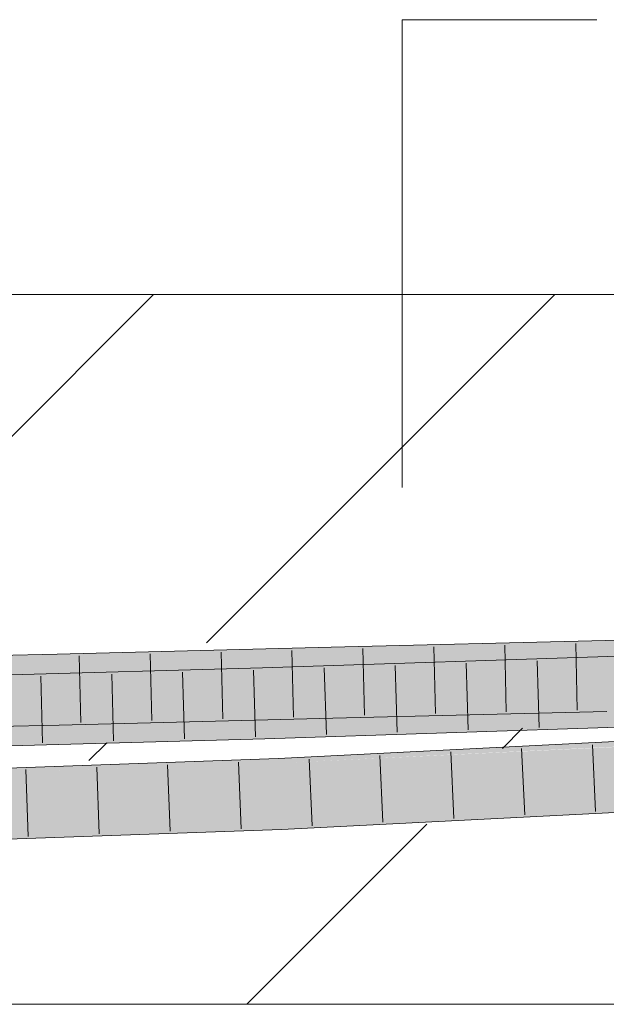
# Model space of a CAD drawing. Extents: x -620 to 3480, y 62 to 1102.
# Tile 166 of 256: x 211.13 to 213.2, y 736.44 to 739.91. Entities that reach past the tile are written whole.
import ezdxf
from ezdxf.lldxf.tags import DXFTag

# ---------------------------------------------------------------- set-up
doc = ezdxf.new("R2010")
doc.units = 0
doc.layers.get('0').update_dxf_attribs({"lineweight": 13})
doc.layers.add('E_Detail_Linie_Text_Bem', color=7, linetype='Continuous', lineweight=13)
for name, color, linetype, lineweight, true_color in [('E_Detail_Wandschraffur', 7, 'Continuous', 5, 0xc0c0c0), ('E_Leerrohr 25-A06G9STU8I', 7, 'Continuous', 9, 0xff8000), ('E_Leerrohr 25-Shading', 7, 'Continuous', 9, 0xff8000)]:
    doc.layers.add(name, color=color, linetype=linetype, lineweight=lineweight, true_color=true_color)
tags = doc.linetypes.add('fein_strichliert', pattern=[4, 1, -2, 1]).pattern_tags.tags
tags[8:9] = [DXFTag(74, 4), DXFTag(75, 0), DXFTag(340, '0'), DXFTag(46, 0.0), DXFTag(50, 0.0), DXFTag(44, 0.0), DXFTag(45, 0.0)]
tags[6:7] = [DXFTag(74, 4), DXFTag(75, 0), DXFTag(340, '0'), DXFTag(46, 0.0), DXFTag(50, 0.0), DXFTag(44, 0.0), DXFTag(45, 0.0)]
tags[4:5] = [DXFTag(74, 4), DXFTag(75, 0), DXFTag(340, '0'), DXFTag(46, 0.0), DXFTag(50, 0.0), DXFTag(44, 0.0), DXFTag(45, 0.0)]

# ---------------------------------------------------------------- blocks, each defined once
blk = doc.blocks.new('Shading-A06G9SG38I', base_point=(178.739, 735.4243))
at = {"layer": 'E_Leerrohr 25-Shading', "color": 43, "true_color": 0xd7ab7f}
for points in [[(213.6467, 737.7301), (213.1917, 737.7211), (213.6431, 737.7106), (213.1925, 737.6845)], [(212.226, 737.6611), (212.2251, 737.6978), (211.2612, 737.6368), (211.2603, 737.6735)], [(213.1925, 737.6845), (213.1917, 737.7211), (212.226, 737.6611), (212.2251, 737.6978)], [(213.394, 737.6885), (213.643, 737.7102), (213.1925, 737.6845), (213.6431, 737.7106)], [(211.2612, 737.6368), (211.2603, 737.6735), (210.3084, 737.6152), (210.3077, 737.6519)], [(213.7566, 737.6837), (211.9838, 737.625), (213.7555, 737.6772), (211.9849, 737.5884)], [(213.5427, 737.64), (213.7526, 737.6616), (211.9849, 737.5884), (213.7555, 737.6772)], [(211.9849, 737.5884), (211.9838, 737.625), (209.7162, 737.5266), (209.7155, 737.5632)], [(212.2309, 737.4642), (212.2304, 737.4844), (211.2655, 737.4573), (211.2654, 737.4601)], [(213.1599, 737.4703), (213.1972, 737.4712), (212.2304, 737.4844), (213.1964, 737.5078)], [(213.1599, 737.4703), (212.2304, 737.4844), (212.2309, 737.4642)], [(211.04, 737.455), (210.8771, 737.4431), (211.2663, 737.4235), (210.8781, 737.4147)], [(211.0955, 737.4563), (211.04, 737.455), (211.2655, 737.4573), (211.2663, 737.4235)], [(211.2654, 737.4601), (211.0955, 737.4563), (211.2655, 737.4573)], [(211.2663, 737.4235), (212.2313, 737.4478), (211.2655, 737.4573), (212.2309, 737.4642)], [(213.5647, 737.4638), (211.9902, 737.4117), (213.565, 737.4638), (213.6198, 737.4611)], [(211.9906, 737.3999), (213.6306, 737.4606), (211.9902, 737.4117), (213.6198, 737.4611)], [(213.6306, 737.4606), (211.9906, 737.3999), (213.6488, 737.4597), (211.9913, 737.3751)], [(213.6488, 737.4597), (211.9913, 737.3751), (214.0091, 737.4419)], [(212.2313, 737.4478), (213.1599, 737.4703), (212.2309, 737.4642)], [(211.9906, 737.3999), (211.9902, 737.4117), (209.7198, 737.332), (209.7195, 737.3499)], [(209.7202, 737.3132), (211.9913, 737.3751), (209.7198, 737.332), (211.9906, 737.3999)], [(212.0398, 737.2899), (213.8234, 737.3763), (213.708, 737.3743), (213.8233, 737.3779)], [(213.7081, 737.3743), (213.8232, 737.3796), (212.8932, 737.3489), (213.8223, 737.3964)], [(212.0395, 737.2981), (213.7081, 737.3743), (212.0392, 737.3054), (212.8932, 737.3489)], [(212.0398, 737.2899), (213.708, 737.3743), (212.0395, 737.2981)], [(212.0398, 737.2899), (212.0401, 737.2844), (213.8234, 737.3747), (213.8239, 737.3651)], [(212.0401, 737.2844), (212.0408, 737.2687), (213.8239, 737.3651), (213.8242, 737.3598)], [(210.5835, 737.2513), (212.0395, 737.2981), (210.4811, 737.2505), (212.0392, 737.3054)], [(211.0859, 737.2574), (212.0398, 737.2899), (210.5835, 737.2513), (212.0395, 737.2981)], [(212.0401, 737.2844), (212.0398, 737.2899), (211.187, 737.2574), (211.0215, 737.2552)], [(211.187, 737.2574), (212.0408, 737.2687), (212.0401, 737.2844)], [(210.4815, 737.235), (211.187, 737.2574), (210.4814, 737.2368), (211.0215, 737.2552)], [(210.4818, 737.2244), (212.0368, 737.2687), (210.4815, 737.235), (211.187, 737.2574)], [(211.9139, 737.2652), (210.4818, 737.2244), (210.4819, 737.2198)], [(212.0408, 737.2687), (210.4819, 737.218), (211.0025, 737.2322)], [(210.4819, 737.218), (212.0408, 737.2687), (211.9139, 737.2652), (212.0368, 737.2687)], [(210.4819, 737.218), (211.9139, 737.2652), (210.4819, 737.2198)], [(213.7919, 737.1812), (212.0485, 737.0922), (212.0496, 737.0671)], [(212.0501, 737.0556), (213.7919, 737.1812), (212.0496, 737.0671)], [(213.7919, 737.1812), (212.0501, 737.0556), (213.8339, 737.1696), (212.0518, 737.0557)], [(212.0518, 737.0557), (213.8351, 737.1467), (213.8339, 737.1696)], [(210.4877, 737.0005), (212.0485, 737.0922), (210.4867, 737.0372)], [(210.4877, 737.0005), (211.0042, 737.0187), (212.0485, 737.0922), (212.0496, 737.0671)], [(211.0042, 737.0187), (212.0501, 737.0556), (212.0496, 737.0671)]]:
    blk.add_solid(points, dxfattribs=at)
at = {"layer": 'E_Leerrohr 25-Shading', "color": 31, "true_color": 0xfabd7f}
for points in [[(212.2282, 737.5728), (212.226, 737.6611), (211.2633, 737.5485), (211.2612, 737.6368)], [(213.1944, 737.5962), (213.1925, 737.6845), (212.2282, 737.5728), (212.226, 737.6611)], [(213.394, 737.6885), (213.1925, 737.6845), (213.381, 737.5999), (213.1944, 737.5962)], [(211.037, 737.5433), (211.2633, 737.5485), (210.3084, 737.6152), (211.2612, 737.6368)], [(211.9849, 737.5884), (213.5411, 737.629), (213.5427, 737.64)], [(213.5411, 737.629), (211.9849, 737.5884), (213.5339, 737.577), (212.7798, 737.5571)], [(211.9862, 737.5446), (211.9849, 737.5884), (209.7162, 737.5266)], [(211.9862, 737.5446), (212.4136, 737.5475), (211.9849, 737.5884), (212.7798, 737.5571)], [(212.2289, 737.5446), (213.1944, 737.5962), (212.2282, 737.5728)], [(212.2289, 737.5446), (212.4944, 737.548), (213.1944, 737.5962), (213.195, 737.5681)], [(213.6301, 737.5627), (213.381, 737.5999), (213.1953, 737.5573), (213.1944, 737.5962)], [(212.2289, 737.5446), (212.2282, 737.5728), (211.2637, 737.5317), (211.2633, 737.5485)], [(211.9866, 737.5335), (211.9867, 737.5285), (212.4944, 737.548), (212.9359, 737.551)], [(213.1957, 737.5367), (213.1953, 737.5573), (212.229, 737.5397), (212.6122, 737.5496)], [(212.4136, 737.5475), (212.9359, 737.551), (212.7798, 737.5571)], [(212.9451, 737.5512), (212.493, 737.5405), (212.9437, 737.5317), (212.4919, 737.5167)], [(212.4944, 737.548), (213.1953, 737.5573), (213.195, 737.5681)], [(212.7798, 737.5571), (212.9359, 737.551), (213.5339, 737.577), (213.5322, 737.5651)], [(212.9437, 737.5317), (213.2754, 737.5427), (212.9451, 737.5512), (213.2771, 737.5591)], [(211.9862, 737.5446), (209.7162, 737.5266), (211.9865, 737.5363), (211.645, 737.5282)], [(211.645, 737.5282), (209.7162, 737.5266), (209.7782, 737.4844), (209.717, 737.4836)], [(211.9867, 737.5285), (211.645, 737.5282), (210.0368, 737.488), (209.7782, 737.4844)], [(211.9867, 737.5285), (211.0382, 737.5088), (211.9876, 737.5001), (210.0471, 737.4841)], [(211.0956, 737.4563), (211.2654, 737.4601), (210.3101, 737.5269), (211.2633, 737.5485)], [(212.229, 737.5397), (212.2289, 737.5446), (211.2641, 737.5144), (211.2637, 737.5317)], [(212.2295, 737.5197), (212.229, 737.5397), (211.2644, 737.5021), (211.2641, 737.5144)], [(211.2644, 737.5021), (211.2644, 737.5008), (212.2295, 737.5197), (212.2298, 737.509)], [(211.645, 737.5282), (211.9867, 737.5285), (211.9865, 737.5363)], [(211.9862, 737.5446), (211.9865, 737.5363), (212.4136, 737.5475)], [(212.4136, 737.5475), (211.9865, 737.5363), (212.4944, 737.548), (211.9866, 737.5335)], [(212.493, 737.5405), (211.9867, 737.5285), (212.4919, 737.5167), (211.9876, 737.5001)], [(212.4919, 737.5167), (211.9876, 737.5001), (213.0239, 737.4905), (211.9902, 737.4117)], [(212.6122, 737.5496), (212.2289, 737.5446), (212.229, 737.5397)], [(213.1957, 737.5367), (212.229, 737.5397), (212.2295, 737.5197)], [(212.2295, 737.5197), (212.2298, 737.509), (213.1957, 737.5367), (213.1962, 737.5174)], [(213.1962, 737.5174), (212.2298, 737.509), (213.1964, 737.5078), (212.2302, 737.4897)], [(213.2563, 737.5082), (212.9437, 737.5317), (213.0239, 737.4905), (212.4919, 737.5167)], [(213.4567, 737.5235), (213.2754, 737.5427), (213.2563, 737.5082), (212.9437, 737.5317)], [(211.9876, 737.5001), (210.0471, 737.4841), (209.7178, 737.4399), (209.7171, 737.4758)], [(211.9876, 737.5001), (209.7178, 737.4399), (210.1564, 737.4501)], [(211.9902, 737.4117), (211.9876, 737.5001), (209.7195, 737.3499), (209.7178, 737.4382)], [(212.2298, 737.509), (211.2644, 737.5008), (212.2302, 737.4897), (211.2651, 737.4719)], [(211.2651, 737.4719), (211.2654, 737.4601), (212.2302, 737.4897), (212.2304, 737.4844)], [(213.0239, 737.4905), (211.9902, 737.4117), (213.5647, 737.4638)], [(212.2302, 737.4897), (212.2304, 737.4844), (213.1964, 737.5078)], [(213.7609, 737.4703), (213.2563, 737.5082), (213.5647, 737.4638), (213.0239, 737.4905)], [(213.827, 737.3047), (213.8242, 737.3598), (212.0474, 737.2691)], [(212.0408, 737.2687), (213.827, 737.3047), (212.0474, 737.2691)], [(212.0408, 737.2687), (213.7904, 737.2696), (213.827, 737.3047), (213.8287, 737.2715)], [(210.4844, 737.1255), (212.0446, 737.1805), (211.0025, 737.2322), (212.042, 737.241)], [(212.042, 737.241), (212.0408, 737.2687), (211.0025, 737.2322)], [(213.7904, 737.2696), (212.0408, 737.2687), (212.042, 737.241)], [(212.0446, 737.1805), (213.7904, 737.2696), (212.042, 737.241)], [(212.0485, 737.0922), (213.7919, 737.1812), (212.0446, 737.1805), (213.7904, 737.2696)], [(212.0446, 737.1805), (210.4844, 737.1255), (210.4847, 737.1132)], [(210.4867, 737.0372), (212.0485, 737.0922), (210.4847, 737.1132), (212.0446, 737.1805)]]:
    blk.add_solid(points, dxfattribs=at)
blk = doc.blocks.new('Referenz-A06G9SU08I')
at = {"layer": 'E_Detail_Linie_Text_Bem', "color": 0, "linetype": 'Continuous', "ltscale": 0.13}
for p, q in [((212.4756, 738.2602), (212.4756, 739.9083)), ((212.4756, 739.9083), (213.1623, 739.9083))]:
    blk.add_line(p, q, dxfattribs=at)
at = {"layer": 'E_Detail_Linie_Text_Bem', "linetype": 'Continuous', "ltscale": 0.13}
for p, q in [((196.8744, 738.94), (256.8525, 738.94)), ((256.8525, 736.44), (208.8744, 736.44))]:
    blk.add_line(p, q, dxfattribs=at)
at = {"layer": 'E_Detail_Wandschraffur', "linetype": 'fein_strichliert', "ltscale": 0.13}
for p, q in [((210.3489, 737.6896), (211.5992, 738.94)), ((212.8291, 737.3414), (212.9002, 737.4125)), ((211.9277, 736.44), (212.5623, 737.0746))]:
    blk.add_line(p, q, dxfattribs=at)
at = {"layer": 'E_Detail_Wandschraffur', "linetype": 'ByBlock', "ltscale": 0.13}
for p, q in [((211.7866, 737.7131), (213.0134, 738.94)), ((211.3718, 737.2984), (211.4343, 737.3608))]:
    blk.add_line(p, q, dxfattribs=at)
at = {"layer": 'E_Leerrohr 25-A06G9STU8I', "linetype": 'Continuous', "ltscale": 0.13}
for p, q in [((214.1496, 737.74), (213.1917, 737.7211)), ((212.2251, 737.6978), (211.2603, 737.6735)), ((214.1288, 737.696), (211.9838, 737.625)), ((213.1917, 737.7211), (212.2251, 737.6978)), ((212.3373, 737.693), (212.343, 737.458)), ((212.5873, 737.699), (212.5928, 737.4641)), ((212.8373, 737.7051), (212.8427, 737.4701)), ((213.0873, 737.7111), (213.0925, 737.4762)), ((211.2603, 737.6735), (210.3077, 737.6519)), ((211.3376, 737.6679), (211.3432, 737.433)), ((211.5875, 737.6742), (211.5932, 737.4393)), ((211.8374, 737.6805), (211.8431, 737.4456)), ((212.0873, 737.6868), (212.0931, 737.4519)), ((211.9838, 737.625), (209.7155, 737.5632)), ((212.2013, 737.6247), (212.2084, 737.3898)), ((212.4512, 737.633), (212.4582, 737.3981)), ((212.7011, 737.6412), (212.7081, 737.4063)), ((212.9509, 737.6495), (212.958, 737.4146)), ((211.2022, 737.5962), (211.2083, 737.3613)), ((211.4519, 737.603), (211.4584, 737.3681)), ((211.7017, 737.6098), (211.7084, 737.3749)), ((211.9515, 737.6166), (211.9585, 737.3817)), ((212.2313, 737.4478), (211.2663, 737.4235)), ((213.1972, 737.4712), (212.2313, 737.4478)), ((211.2663, 737.4235), (210.3126, 737.4019)), ((214.1362, 737.4461), (211.9913, 737.3751)), ((213.8223, 737.3964), (212.0392, 737.3053)), ((211.9913, 737.3751), (209.7202, 737.3132)), ((213.146, 737.3543), (213.1574, 737.1196)), ((212.3974, 737.3161), (212.408, 737.0814)), ((212.6469, 737.3289), (212.6578, 737.0941)), ((212.8965, 737.3416), (212.9076, 737.1069)), ((212.0392, 737.3053), (210.4811, 737.2505)), ((211.3992, 737.2753), (211.4078, 737.0405)), ((211.6488, 737.2841), (211.658, 737.0493)), ((211.8983, 737.2929), (211.9082, 737.0581)), ((212.1478, 737.3034), (212.1582, 737.0686)), ((211.1497, 737.2665), (211.1577, 737.0316)), ((213.8351, 737.1467), (212.0501, 737.0556)), ((212.0501, 737.0556), (210.4877, 737.0005))]:
    blk.add_line(p, q, dxfattribs=at)

msp = doc.modelspace()

# ---------------------------------------------------------------- block references
at = {"color": 8, "lineweight": 25, "ltscale": 0.25, "true_color": 0x808080}
msp.add_blockref('Referenz-A06G9SU08I', (0, 0), dxfattribs=at)
msp.add_blockref('Shading-A06G9SG38I', (178.739, 735.4243))

doc.saveas('drawing.dxf')
